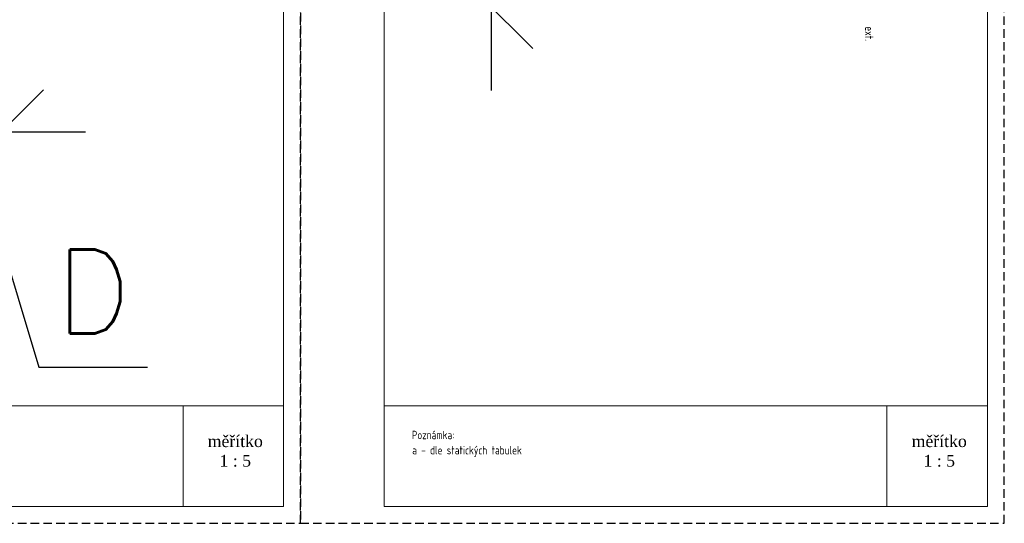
# Model space of a CAD drawing. Header units: millimetres. Extents: x -385852 to 238709, y -99680 to 201840.
# Tile 53 of 176: x 4071 to 5540, y -53320 to -52569. Entities that reach past the tile are written whole.
import ezdxf

# ---------------------------------------------------------------- set-up
doc = ezdxf.new("R2010")
doc.units = ezdxf.units.MM
doc.linetypes.add('DASHED', pattern=[19.05, 12.7, -6.35])
doc.layers.get('0').update_dxf_attribs({"color": 4})
doc.layers.get('Defpoints').update_dxf_attribs({"color": 8})
for name, color, linetype, lineweight in [('KING_DET_dimension', 3, 'Continuous', 25), ('KING_DET_drawing frame', 7, 'Continuous', 20), ('KING_DET_text-note', 7, 'Continuous', 25)]:
    doc.layers.add(name, color=color, linetype=linetype, lineweight=lineweight)
doc.layers.add('KING_DET_print frame', color=1, linetype='DASHED', lineweight=30, plot=False)
doc.styles.get("Standard").update_dxf_attribs({"font": 'isocpeur.ttf', "height": 20})
doc.styles.add('Technický', font='technic_.ttf', dxfattribs={"width": 1.2, "height": 3.5})
doc.dimstyles.new('Cadkon', dxfattribs={"dimscale": 50, "dimtxt": 2.5, "dimasz": 2.5, "dimexe": 1.768, "dimexo": 5, "dimgap": 1, "dimtad": 1, "dimdec": 4, "dimrnd": 1, "dimdsep": 46, "dimtxsty": 'Standard', "dimblk1": 'OBLIQUE', "dimblk2": 'OBLIQUE', "dimsah": 1, "dimcen": 0.09, "dimadec": 0, "dimazin": 0, "dimtfac": 1, "dimtdec": 4, "dimtmove": 1, "dimatfit": 0, "dimfxl": 0, "dimtolj": 1, "dimtzin": 0, "dimarcsym": 0})

# ---------------------------------------------------------------- blocks, each defined once
blk = doc.blocks.new('_OBLIQUE')
at = {"color": 0, "linetype": 'ByBlock'}
blk.add_line((-0.5, -0.5), (0.5, 0.5), dxfattribs=at)
blk = doc.blocks.new('*D165')
at = {"layer": 'Defpoints', "color": 0, "transparency": 16777216}
for p in [(4814, -52448.8), (4774.4, -52549.8), (4814.3, -52549.8)]:
    blk.add_point(p, dxfattribs=at)
at = {"layer": 'KING_DET_dimension', "color": 0, "lineweight": -2, "transparency": 16777216}
for p, q in [((4548.5, -52431.5), (4548.5, -52269)), ((4774.4, -52448.8), (4774.4, -52323.8)), ((4774.4, -52499.3), (4548.5, -52431.5)), ((4774.4, -52448.8), (4686, -52448.8)), ((4774.4, -52448.8), (4774.4, -52549.8)), ((4774.4, -52448.8), (4774.4, -52549.8)), ((4774.4, -52549.8), (4686, -52549.8)), ((4774.4, -52549.8), (4774.4, -52674.8))]:
    blk.add_line(p, q, dxfattribs=at)
at = {"layer": 'KING_DET_dimension', "color": 0, "lineweight": -2, "transparency": 16777216, "xscale": 125, "yscale": 125, "zscale": 125}
for p, rotation in [((4774.4, -52448.8), 270), ((4774.4, -52549.8), 90)]:
    blk.add_blockref('_OBLIQUE', p, dxfattribs=dict(at, rotation=rotation))
at = {"layer": 'KING_DET_dimension', "color": 0, "transparency": 16777216, "insert": (4436, -52350.2), "char_height": 125, "attachment_point": 5, "rotation": 90}
blk.add_mtext('\\A1;{\\Fsimplex.shx|c238;D}', dxfattribs=at)
blk = doc.blocks.new('*D166')
at = {"layer": 'Defpoints', "color": 0, "transparency": 16777216}
for p in [(3944.4, -52691.1), (4044.4, -52691.1), (4044.4, -52736.1)]:
    blk.add_point(p, dxfattribs=at)
at = {"layer": 'KING_DET_dimension', "color": 0, "lineweight": -2, "transparency": 16777216}
for p, q in [((3944.4, -52736.1), (3819.4, -52736.1)), ((3944.4, -52736.1), (3944.4, -52824.5)), ((3944.4, -52736.1), (4044.4, -52736.1)), ((3944.4, -52736.1), (4044.4, -52736.1)), ((3994.4, -52736.1), (4099.7, -53087)), ((4044.4, -52736.1), (4044.4, -52824.5)), ((4044.4, -52736.1), (4169.4, -52736.1)), ((4099.7, -53087), (4262.2, -53087))]:
    blk.add_line(p, q, dxfattribs=at)
at = {"layer": 'KING_DET_dimension', "color": 0, "lineweight": -2, "transparency": 16777216, "xscale": 125, "yscale": 125, "zscale": 125}
blk.add_blockref('_OBLIQUE', (3944.4, -52736.1), dxfattribs=at)
at = {"layer": 'KING_DET_dimension', "color": 0, "lineweight": -2, "transparency": 16777216, "xscale": 125, "yscale": 125, "zscale": 125, "rotation": 180}
blk.add_blockref('_OBLIQUE', (4044.4, -52736.1), dxfattribs=at)
at = {"layer": 'KING_DET_dimension', "color": 0, "transparency": 16777216, "insert": (4180.9, -52974.5), "char_height": 125, "attachment_point": 5}
blk.add_mtext('\\A1;{\\Fsimplex.shx|c238;D}', dxfattribs=at)

msp = doc.modelspace()

# ---------------------------------------------------------------- linework, layer by layer
at = {"layer": 'KING_DET_drawing frame', "color": 7}
for p, q in [((3565.00006, -53145.00001), (4465.00006, -53145.00001)), ((4615.00006, -53145.00001), (5515.00006, -53145.00001))]:
    msp.add_line(p, q, dxfattribs=at)
for points in [[(3565.00006, -51860.00001), (4465.00006, -51860.00001), (4465.00006, -53295.00001), (3565.00006, -53295.00001)], [(4615.00006, -51860.00001), (5515.00006, -51860.00001), (5515.00006, -53295.00001), (4615.00006, -53295.00001)], [(4465.00006, -53145.00001), (4465.00006, -53295.00001), (4315.00006, -53295.00001), (4315.00006, -53145.00001)], [(4465.00006, -53145.00001), (4465.00006, -53295.00001), (4315.00006, -53295.00001), (4315.00006, -53145.00001)], [(5515.00006, -53145.00001), (5515.00006, -53295.00001), (5365.00006, -53295.00001), (5365.00006, -53145.00001)], [(5515.00006, -53145.00001), (5515.00006, -53295.00001), (5365.00006, -53295.00001), (5365.00006, -53145.00001)]]:
    msp.add_lwpolyline(points, close=True, dxfattribs=at)
at = {"layer": 'KING_DET_print frame', "color": 1}
for points in [[(4490.00006, -53320.00001), (4490.00006, -51835.00001), (3440.00006, -51835.00001), (3440.00006, -53320.00001)], [(5540.00006, -53320.00001), (5540.00006, -51835.00001), (4490.00006, -51835.00001), (4490.00006, -53320.00001)]]:
    msp.add_lwpolyline(points, close=True, dxfattribs=at)

# ---------------------------------------------------------------- texts
at = {"layer": 'KING_DET_text-note', "color": 7, "width": 0.8}
msp.add_text('ext.', height=12.5, rotation=270, dxfattribs=at).set_placement((5332.31407, -52578.96829))
at = {"layer": 'KING_DET_text-note', "width": 0.8}
for s, p in [('Poznámka:', (4656.2691, -53194.56306)), ('a - dle statických tabulek', (4656.87272, -53217.20089))]:
    msp.add_text(s, height=12.5, dxfattribs=at).set_placement(p)
at = {"layer": 'KING_DET_text-note', "char_height": 17.5, "attachment_point": 5, "style": 'Technický'}
for insert in [(4392.95412, -53212.35169), (5442.95412, -53212.35169)]:
    msp.add_mtext('{\\fTimes New Roman|b0|i0|c238|p18;\\C7;m\\fTimes New Roman|b0|i0|c0|p18;ěřítko\\P1 : \\fTimes New Roman|b0|i0|c238|p18;5}', dxfattribs=dict(at, insert=insert))

# ---------------------------------------------------------------- dimensions: what is measured, and where the dimension line sits
at = {"layer": 'KING_DET_dimension'}
dim = msp.add_linear_dim(base=(4774.36782, -52549.75571), p1=(4814.02656, -52448.77196), p2=(4814.2823, -52549.75571), angle=90, text='{\\Fsimplex.shx|c238;D}', dimstyle='Cadkon', dxfattribs=at)
dim.commit()
dim.dimension.update_dxf_attribs({"geometry": '*D165', "text_midpoint": (4435.96782, -52381.49383)})
dim = msp.add_linear_dim(base=(4044.39838, -52736.06649), p1=(3944.39838, -52691.12619), p2=(4044.39838, -52691.12619), text='{\\Fsimplex.shx|c238;D}', dimstyle='Cadkon', dxfattribs=at)
dim.commit()
dim.dimension.update_dxf_attribs({"geometry": '*D166', "text_midpoint": (4149.66838, -52974.46649)})

doc.saveas('drawing.dxf')
